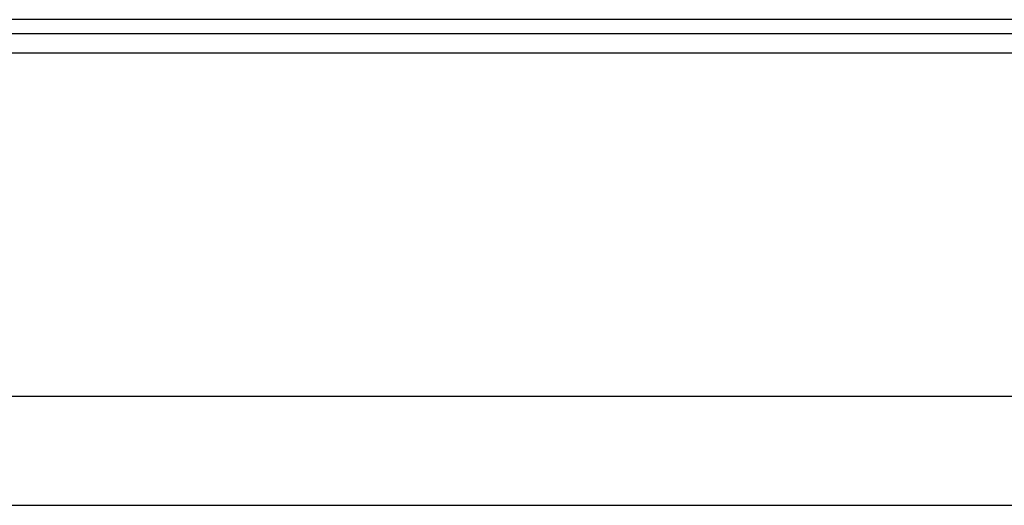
# Model space of a CAD drawing. Header units: millimetres. Extents: x 13 to 548, y 152 to 342.
# Tile 41 of 47: x 437.96 to 456, y 177.53 to 186.43. Entities that reach past the tile are written whole.
import ezdxf

# ---------------------------------------------------------------- set-up
doc = ezdxf.new("R2010")
doc.units = ezdxf.units.MM
doc.header["$LTSCALE"] = 0.15
doc.layers.add('2', color=7, linetype='CONTINUOUS', true_color=0xffffff)
doc.layers.add('OUT', color=3, linetype='CONTINUOUS')

msp = doc.modelspace()

# ---------------------------------------------------------------- linework, layer by layer
at = {"layer": '2', "color": 0, "linetype": 'Continuous'}
for p, q in [((298.74, 186.18), (544.998, 186.18)), ((298.961, 185.827), (544.998, 185.827)), ((300.602, 179.534), (544.998, 179.534)), ((244.998, 177.534), (544.998, 177.534))]:
    msp.add_line(p, q, dxfattribs=at)
at = {"layer": 'OUT', "color": 0}
msp.add_line((489.998, 186.434), (349.998, 186.434), dxfattribs=at)

doc.saveas('drawing.dxf')
